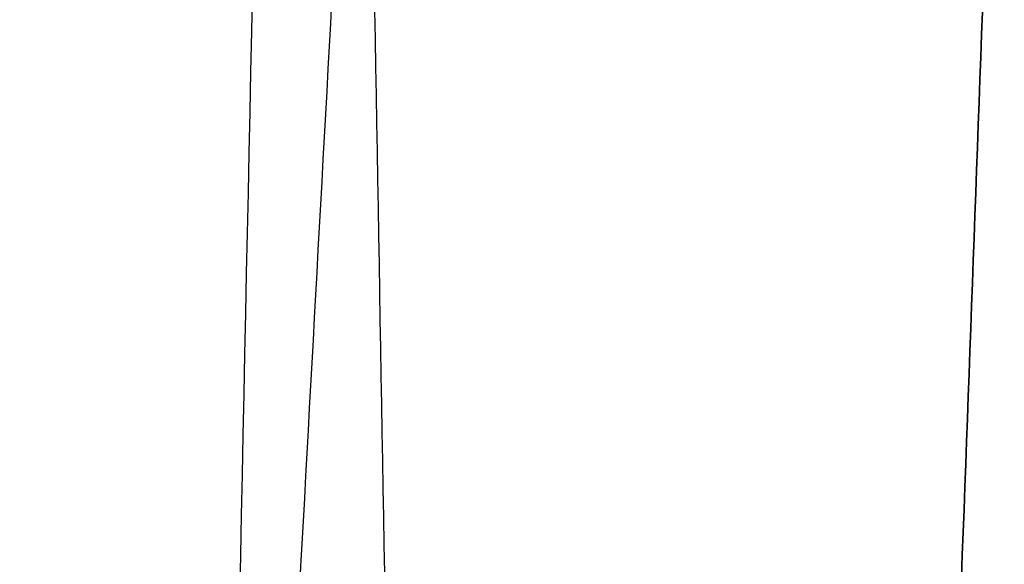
# Model space of a CAD drawing. Header units: millimetres. Extents: x -505 to 505, y 0 to 800.
# Tile 3 of 256: x -226.12 to -211.74, y 321.44 to 329.39. Entities that reach past the tile are written whole.
import ezdxf

# ---------------------------------------------------------------- set-up
doc = ezdxf.new("R2010")
doc.units = ezdxf.units.MM
doc.header["$MEASUREMENT"] = 0
doc.layers.add('IGES level 4', color=255, linetype='Continuous')

msp = doc.modelspace()

# ---------------------------------------------------------------- linework, layer by layer
at = {"layer": 'IGES level 4'}
for points in [[(-220.973, 602, -158.562), (-227.33, 301, -195.788), (-233.687, 0, -233.015)], [(-216.976, 602, -154.709), (-223.333, 301, -191.936), (-229.69, 0, -229.163)], [(-216.976, 602, -154.709), (-223.333, 301, -191.936), (-229.69, 0, -229.163)], [(-221.743, 376.28, -182.626), (-219.932, 271.279, -183.214), (-218.122, 166.278, -183.803)], [(-211.739, 338.092, -154.077), (-218.019, 169.046, -183.324), (-224.299, 0, -212.57)], [(-224.299, 0, -212.57), (-218.019, 169.046, -183.324), (-211.739, 338.092, -154.077)], [(-221.112, 337.914, -151.031), (-230.39, 168.957, -179.277), (-239.667, 0, -207.522)]]:
    msp.add_open_spline(points, degree=2, dxfattribs=at)

doc.saveas('drawing.dxf')
